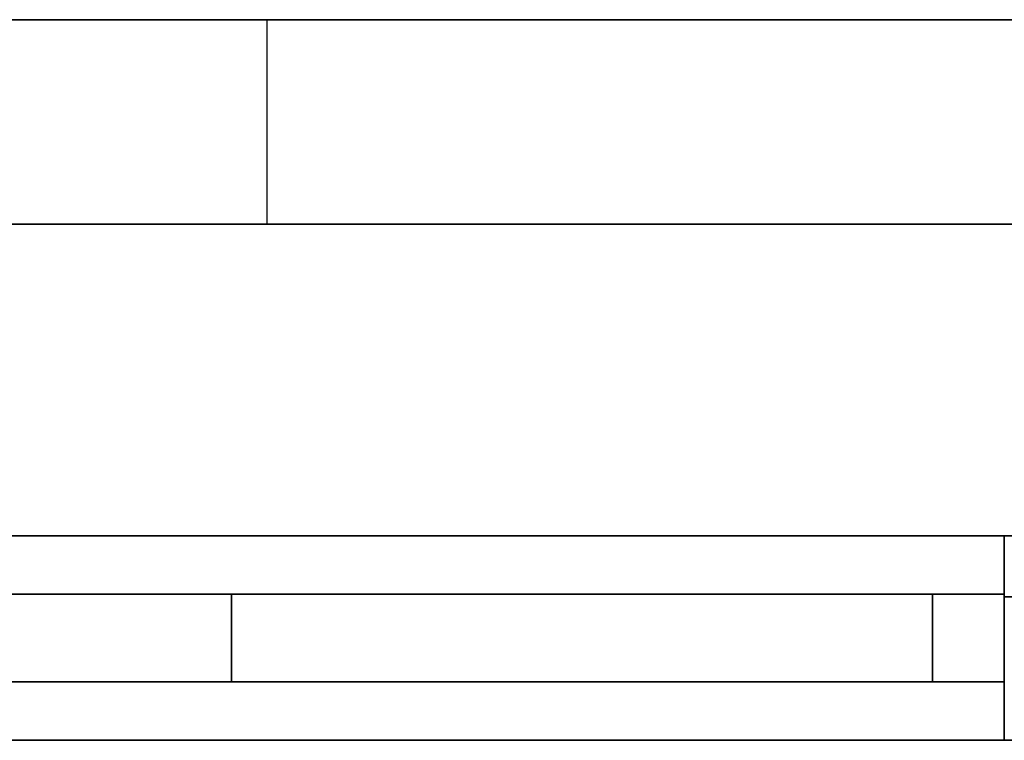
# Model space of a CAD drawing. Header units: millimetres. Extents: x -35 to 33166, y -35 to 31591.
# Tile 14 of 36: x 15460 to 17172, y -35 to 1219. Entities that reach past the tile are written whole.
import ezdxf

# ---------------------------------------------------------------- set-up
doc = ezdxf.new("R2010")
doc.units = ezdxf.units.MM
doc.header["$LTSCALE"] = 25.4
doc.layers.get('0').update_dxf_attribs({"true_color": 0xffffff})
for name, color, linetype, true_color in [('end caps & lintels', 7, 'Continuous', 0xffa500), ('Walls - L1', 7, 'Continuous', 0xb4b464), ('Walls - L2', 7, 'Continuous', 0x64ff64)]:
    doc.layers.add(name, color=color, linetype=linetype, true_color=true_color)

# ---------------------------------------------------------------- blocks, each defined once
blk = doc.blocks.new('Difference#176')
for p, q in [((17172.41, 321.02, 723.73), (17172.156, 321.02, 723.73)), ((17172.156, 321.02, 723.73), (17172.156, -34.58, 723.73)), ((17172.156, -34.58, 3001.27), (17172.156, 321.02, 3001.27)), ((17172.156, 321.02, 3001.27), (17172.41, 321.02, 3001.27)), ((17172.156, 67, 3351.27), (17172.156, 321.02, 3351.27)), ((17172.156, 321.02, 3351.27), (17172.2, 321.02, 3351.27)), ((17172.156, 321.02, 3198.73), (17172.156, 67, 3198.73)), ((17172.2, 321.02, 3198.73), (17172.156, 321.02, 3198.73)), ((17172.156, 321.02, 723.73), (17172.156, 321.02, -100)), ((17172.156, 321.02, -100), (17172.156, -34.58, -100)), ((17172.156, 321.02, -100), (17172.41, 321.02, -100)), ((17172.156, -34.58, 3557.6), (17172.156, 321.02, 3557.6)), ((17172.156, 321.02, 3557.6), (17172.156, 321.02, 3351.27)), ((17172.156, 321.02, 3198.73), (17172.156, 321.02, 3001.27)), ((17172.156, 321.02, 3557.6), (17172.41, 321.02, 3557.6)), ((17172.2, 321.02, 3351.27), (17172.41, 321.02, 3351.27)), ((17172.41, 321.02, 3198.73), (17172.2, 321.02, 3198.73)), ((17528.01, 321.274, 723.73), (17172.41, 321.274, 723.73)), ((17172.41, 321.274, 723.73), (17172.41, 321.02, 723.73)), ((17172.41, 321.02, 3001.27), (17172.41, 321.274, 3001.27)), ((17172.41, 321.274, 3001.27), (17528.01, 321.274, 3001.27)), ((17172.41, 321.02, 3351.27), (17172.41, 321.274, 3351.27)), ((17172.41, 321.274, 3351.27), (17426.4, 321.274, 3351.27)), ((17426.4, 321.274, 3198.73), (17172.41, 321.274, 3198.73)), ((17172.41, 321.274, 3198.73), (17172.41, 321.02, 3198.73)), ((17172.41, 321.02, -100), (17172.41, 321.274, -100)), ((17172.41, 321.274, -100), (17528.01, 321.274, -100)), ((17172.41, 321.274, 723.73), (17172.41, 321.274, -100)), ((17172.41, 321.274, 3198.73), (17172.41, 321.274, 3001.27)), ((17172.41, 321.274, 3557.6), (17172.41, 321.274, 3351.27)), ((17172.41, 321.02, 3557.6), (17172.41, 321.274, 3557.6)), ((17172.41, 321.274, 3557.6), (17528.01, 321.274, 3557.6)), ((17172.41, 321.02, -100), (17172.41, 321.02, 723.73)), ((17172.41, 321.02, 3001.27), (17172.41, 321.02, 3198.73)), ((17172.41, 321.02, 3351.27), (17172.41, 321.02, 3557.6)), ((17426.4, 321.274, 3351.27), (17426.4, 214.7, 3351.27)), ((17426.4, 214.7, 3198.73), (17426.4, 321.274, 3198.73)), ((17426.4, 321.274, 3351.27), (17426.4, 321.274, 3198.73)), ((17528.01, -34.58, 723.73), (17528.01, 321.274, 723.73)), ((17528.01, 321.274, 3001.27), (17528.01, -34.58, 3001.27)), ((17528.01, 321.274, -100), (17528.01, -34.58, -100)), ((17528.01, 321.274, 723.73), (17528.01, 321.274, -100)), ((17528.01, 321.274, 3557.6), (17528.01, 321.274, 3001.27)), ((17528.01, 321.274, 3557.6), (17528.01, -34.58, 3557.6)), ((17172.2, 67, 3351.27), (17172.2, 214.7, 3351.27)), ((17172.2, 214.7, 3351.27), (17172.2, 214.7, 3198.73)), ((17172.2, 214.7, 3198.73), (17172.2, 67, 3198.73)), ((17426.4, 214.7, 3351.27), (17172.2, 214.7, 3351.27)), ((17172.2, 214.7, 3198.73), (17426.4, 214.7, 3198.73)), ((17426.4, 214.7, 3351.27), (17426.4, 214.7, 3198.73)), ((17172.2, 67, 3198.73), (17172.156, 67, 3198.73)), ((17172.156, 67, 3198.73), (17172.156, 67, 3351.27)), ((17172.156, 67, 3351.27), (17172.2, 67, 3351.27)), ((17172.2, 67, 3351.27), (17172.2, 67, 3198.73)), ((17172.156, -34.58, 723.73), (17528.01, -34.58, 723.73)), ((17528.01, -34.58, 3001.27), (17172.156, -34.58, 3001.27)), ((17172.156, -34.58, -100), (17172.156, -34.58, 723.73)), ((17172.156, -34.58, -100), (17528.01, -34.58, -100)), ((17172.156, -34.58, 3001.27), (17172.156, -34.58, 3557.6)), ((17528.01, -34.58, 3557.6), (17172.156, -34.58, 3557.6)), ((17528.01, -34.58, -100), (17528.01, -34.58, 723.73)), ((17528.01, -34.58, 3001.27), (17528.01, -34.58, 3557.6))]:
    blk.add_line(p, q)
blk = doc.blocks.new('Difference#10')
for p, q in [((14608.764, -34.58, 3001.27), (14608.764, 321.02, 3001.27)), ((14608.764, 321.02, 3001.27), (17172.156, 321.02, 3001.27)), ((17172.156, 321.02, 723.73), (14608.764, 321.02, 723.73)), ((14608.764, 321.02, 723.73), (14608.764, -34.58, 723.73)), ((14608.7746, 214.7, 3351.27), (14608.764, 321.02, 3351.27)), ((14608.764, 321.02, 3351.27), (17172.156, 321.02, 3351.27)), ((17172.156, 321.02, 3198.73), (14608.764, 321.02, 3198.73)), ((14608.764, 321.02, 3198.73), (14608.7746, 214.7, 3198.73)), ((14608.764, 321.02, 723.73), (14608.764, 321.02, -100)), ((14608.764, 321.02, -100), (14608.764, -34.58, -100)), ((14608.764, 321.02, -100), (17172.156, 321.02, -100)), ((14608.764, 321.02, 3001.27), (14608.764, 321.02, 3198.73)), ((14608.764, 321.02, 3557.6), (17172.156, 321.02, 3557.6)), ((14608.764, 321.02, 3351.27), (14608.764, 321.02, 3557.6)), ((14608.764, 321.02, 3557.6), (14608.764, -34.58, 3557.6)), ((14608.764, 321.02, 3198.73), (14608.764, -34.58, 3001.27)), ((14608.764, 321.02, 3557.6), (14608.7746, 214.7, 3351.27)), ((17172.156, 321.02, 3001.27), (17172.156, -34.58, 3001.27)), ((17172.156, -34.58, 723.73), (17172.156, 321.02, 723.73)), ((17172.156, 321.02, 3351.27), (17172.156, 67, 3351.27)), ((17172.156, 67, 3198.73), (17172.156, 321.02, 3198.73)), ((17172.156, 321.02, -100), (17172.156, -34.58, -100)), ((17172.156, 321.02, 723.73), (17172.156, 321.02, -100)), ((17172.156, 321.02, 3198.73), (17172.156, 321.02, 3001.27)), ((17172.156, 321.02, 3557.6), (17172.156, 321.02, 3351.27)), ((17172.156, 321.02, 3557.6), (17172.156, -34.58, 3557.6)), ((14608.7746, 214.7, 3198.73), (14608.764, -34.58, 3001.27)), ((14608.764, -34.58, 3557.6), (14608.7746, 214.7, 3351.27)), ((14608.7746, 67, 3198.73), (14608.7746, 214.7, 3198.73)), ((14608.7746, 214.7, 3198.73), (14608.7746, 214.7, 3351.27)), ((14608.7746, 214.7, 3351.27), (14608.7746, 67, 3351.27)), ((14608.7746, 67, 3351.27), (14608.7746, 67, 3198.73)), ((14608.7746, 67, 3351.27), (17172.156, 67, 3351.27)), ((17172.156, 67, 3198.73), (14608.7746, 67, 3198.73)), ((17172.156, 67, 3351.27), (17172.156, 67, 3198.73)), ((17172.156, -34.58, 3001.27), (14608.764, -34.58, 3001.27)), ((14608.764, -34.58, 723.73), (17172.156, -34.58, 723.73)), ((14608.764, -34.58, -100), (14608.764, -34.58, 723.73)), ((14608.764, -34.58, -100), (17172.156, -34.58, -100)), ((14608.764, -34.58, 3001.27), (14608.764, -34.58, 3557.6)), ((17172.156, -34.58, 3557.6), (14608.764, -34.58, 3557.6)), ((17172.156, -34.58, -100), (17172.156, -34.58, 723.73)), ((17172.156, -34.58, 3001.27), (17172.156, -34.58, 3557.6))]:
    blk.add_line(p, q)
blk = doc.blocks.new('Group3573')
at = {"layer": 'Walls - L1'}
for name in ['Difference#10', 'Difference#176']:
    blk.add_blockref(name, (0, 0), dxfattribs=at)
blk = doc.blocks.new('Difference#34')
for p, q in [((14608.774, -34.58, 6076.27), (14608.774, 321.02, 6076.27)), ((14608.774, 321.02, 6076.27), (17172.156, 321.02, 6076.27)), ((17172.156, 321.02, 4248.73), (14608.774, 321.02, 4248.73)), ((14608.774, 321.02, 4248.73), (14608.774, -34.58, 4248.73)), ((14608.774, 321.02, 4248.73), (14608.774, 321.02, 3557.6)), ((14608.774, 321.02, 3557.6), (14608.774, -34.58, 3557.6)), ((14608.774, -34.58, 6425), (14608.774, 321.02, 6425)), ((14608.774, 321.02, 6425), (14608.774, 321.02, 6076.27)), ((14608.774, 321.02, 3557.6), (17172.156, 321.02, 3557.6)), ((14608.774, 321.02, 6425), (17172.156, 321.02, 6425)), ((17172.156, 321.02, 6076.27), (17172.156, -34.58, 6076.27)), ((17172.156, -34.58, 4248.73), (17172.156, 321.02, 4248.73)), ((17172.156, 321.02, 3557.6), (17172.156, -34.58, 3557.6)), ((17172.156, 321.02, 4248.73), (17172.156, 321.02, 3557.6)), ((17172.156, 321.02, 6425), (17172.156, 321.02, 6076.27)), ((17172.156, 321.02, 6425), (17172.156, -34.58, 6425)), ((17172.156, -34.58, 6076.27), (14608.774, -34.58, 6076.27)), ((14608.774, -34.58, 4248.73), (17172.156, -34.58, 4248.73)), ((14608.774, -34.58, 3557.6), (14608.774, -34.58, 4248.73)), ((14608.774, -34.58, 3557.6), (17172.156, -34.58, 3557.6)), ((14608.774, -34.58, 6076.27), (14608.774, -34.58, 6425)), ((17172.156, -34.58, 6425), (14608.774, -34.58, 6425)), ((17172.156, -34.58, 3557.6), (17172.156, -34.58, 4248.73)), ((17172.156, -34.58, 6076.27), (17172.156, -34.58, 6425))]:
    blk.add_line(p, q)
blk = doc.blocks.new('Difference#33')
for p, q in [((17172.41, 321.02, 4248.73), (17172.156, 321.02, 4248.73)), ((17172.156, 321.02, 4248.73), (17172.156, -34.58, 4248.73)), ((17172.156, -34.58, 6076.27), (17172.156, 321.02, 6076.27)), ((17172.156, 321.02, 6076.27), (17172.41, 321.02, 6076.27)), ((17172.156, 321.02, 4248.73), (17172.156, 321.02, 3557.6)), ((17172.156, 321.02, 3557.6), (17172.156, -34.58, 3557.6)), ((17172.156, 321.02, 3557.6), (17172.41, 321.02, 3557.6)), ((17172.156, -34.58, 6425), (17172.156, 321.02, 6425)), ((17172.156, 321.02, 6425), (17172.156, 321.02, 6076.27)), ((17172.156, 321.02, 6425), (17172.41, 321.02, 6425)), ((17528.01, 321.274, 4248.73), (17172.41, 321.274, 4248.73)), ((17172.41, 321.274, 4248.73), (17172.41, 321.02, 4248.73)), ((17172.41, 321.02, 6076.27), (17172.41, 321.274, 6076.27)), ((17172.41, 321.274, 6076.27), (17528.01, 321.274, 6076.27)), ((17172.41, 321.02, 3557.6), (17172.41, 321.274, 3557.6)), ((17172.41, 321.274, 3557.6), (17528.01, 321.274, 3557.6)), ((17172.41, 321.274, 4248.73), (17172.41, 321.274, 3557.6)), ((17172.41, 321.274, 6425), (17172.41, 321.274, 6076.27)), ((17172.41, 321.02, 6425), (17172.41, 321.274, 6425)), ((17172.41, 321.274, 6425), (17528.01, 321.274, 6425)), ((17172.41, 321.02, 3557.6), (17172.41, 321.02, 4248.73)), ((17172.41, 321.02, 6076.27), (17172.41, 321.02, 6425)), ((17528.01, -34.58, 4248.73), (17528.01, 321.274, 4248.73)), ((17528.01, 321.274, 6076.27), (17528.01, -34.58, 6076.27)), ((17528.01, 321.274, 3557.6), (17528.01, -34.58, 3557.6)), ((17528.01, 321.274, 4248.73), (17528.01, 321.274, 3557.6)), ((17528.01, 321.274, 6425), (17528.01, 321.274, 6076.27)), ((17528.01, 321.274, 6425), (17528.01, -34.58, 6425)), ((17172.156, -34.58, 4248.73), (17528.01, -34.58, 4248.73)), ((17528.01, -34.58, 6076.27), (17172.156, -34.58, 6076.27)), ((17172.156, -34.58, 3557.6), (17172.156, -34.58, 4248.73)), ((17172.156, -34.58, 3557.6), (17528.01, -34.58, 3557.6)), ((17172.156, -34.58, 6076.27), (17172.156, -34.58, 6425)), ((17528.01, -34.58, 6425), (17172.156, -34.58, 6425)), ((17528.01, -34.58, 3557.6), (17528.01, -34.58, 4248.73)), ((17528.01, -34.58, 6076.27), (17528.01, -34.58, 6425))]:
    blk.add_line(p, q)
blk = doc.blocks.new('Group3725')
for p, q in [((13800.5, 1218.6, 6615.8), (15890, 1218.6, 8705.3)), ((17978, 1218.6, 6425), (13800.5, 1218.6, 6425)), ((15890, 1218.6, 8705.3), (17978, 1218.6, 6617.3)), ((15890, 863, 8705.3), (15890, 1218.6, 8705.3)), ((13800.5, 863, 6425), (17978, 863, 6425)), ((15890, 863, 8705.3), (13800.5, 863, 6615.8)), ((17978, 863, 6617.3), (15890, 863, 8705.3))]:
    blk.add_line(p, q)
blk = doc.blocks.new('Group3664')
at = {"layer": 'Walls - L2'}
for name in ['Group3725', 'Difference#34', 'Difference#33']:
    blk.add_blockref(name, (0, 0), dxfattribs=at)
blk = doc.blocks.new('Group4879')
for p, q in [((14608.774, 219.42, 4250), (15827.974, 219.42, 4250)), ((15827.974, 219.42, 4187), (14608.774, 219.42, 4187)), ((14608.774, 219.42, 4187), (14608.774, 219.42, 4250)), ((14608.774, 219.42, 4250), (14608.774, 67.02, 4250)), ((14608.774, 67.02, 4187), (14608.774, 219.42, 4187)), ((15827.974, 219.42, 4250), (15827.974, 219.42, 4187)), ((15827.974, 67.02, 4250), (15827.974, 219.42, 4250)), ((15827.974, 67.02, 4187), (15827.974, 219.42, 4187)), ((14608.774, 67.02, 4250), (15827.974, 67.02, 4250)), ((14608.774, 67.02, 4187), (14608.774, 67.02, 4250)), ((15827.974, 67.02, 4187), (14608.774, 67.02, 4187)), ((15827.974, 67.02, 4250), (15827.974, 67.02, 4187))]:
    blk.add_line(p, q)
blk = doc.blocks.new('Group4880')
for p, q in [((15827.974, 219.42, 4250), (17047.174, 219.42, 4250)), ((17047.174, 219.42, 4187), (15827.974, 219.42, 4187)), ((15827.974, 219.42, 4187), (15827.974, 219.42, 4250)), ((15827.974, 219.42, 4250), (15827.974, 67.02, 4250)), ((15827.974, 67.02, 4187), (15827.974, 219.42, 4187)), ((17047.174, 219.42, 4250), (17047.174, 219.42, 4187)), ((17047.174, 67.02, 4250), (17047.174, 219.42, 4250)), ((17047.174, 67.02, 4187), (17047.174, 219.42, 4187)), ((15827.974, 67.02, 4250), (17047.174, 67.02, 4250)), ((15827.974, 67.02, 4187), (15827.974, 67.02, 4250)), ((17047.174, 67.02, 4187), (15827.974, 67.02, 4187)), ((17047.174, 67.02, 4250), (17047.174, 67.02, 4187))]:
    blk.add_line(p, q)
blk = doc.blocks.new('Group4881')
for p, q in [((17047.174, 219.42, 4250), (17172.156, 219.42, 4250)), ((17172.156, 219.42, 4187), (17047.174, 219.42, 4187)), ((17047.174, 219.42, 4187), (17047.174, 219.42, 4250)), ((17047.174, 219.42, 4250), (17047.174, 67.02, 4250)), ((17047.174, 67.02, 4187), (17047.174, 219.42, 4187)), ((17172.156, 219.42, 4250), (17172.156, 219.42, 4187)), ((17172.156, 67.02, 4250), (17172.156, 219.42, 4250)), ((17172.156, 67.02, 4187), (17172.156, 219.42, 4187)), ((17047.174, 67.02, 4250), (17172.156, 67.02, 4250)), ((17047.174, 67.02, 4187), (17047.174, 67.02, 4250)), ((17172.156, 67.02, 4187), (17047.174, 67.02, 4187)), ((17172.156, 67.02, 4250), (17172.156, 67.02, 4187))]:
    blk.add_line(p, q)
blk = doc.blocks.new('Group4882')
for p, q in [((15827.974, 219.42, 6075), (14608.774, 219.42, 6075)), ((14608.774, 219.42, 6075), (14608.774, 219.42, 6138)), ((14608.774, 219.42, 6138), (15827.974, 219.42, 6138)), ((14608.774, 67.02, 6075), (14608.774, 219.42, 6075)), ((14608.774, 67.02, 6138), (14608.774, 219.42, 6138)), ((15827.974, 219.42, 6138), (15827.974, 219.42, 6075)), ((15827.974, 219.42, 6075), (15827.974, 67.02, 6075)), ((15827.974, 67.02, 6138), (15827.974, 219.42, 6138)), ((15827.974, 67.02, 6075), (14608.774, 67.02, 6075)), ((14608.774, 67.02, 6138), (15827.974, 67.02, 6138)), ((14608.774, 67.02, 6075), (14608.774, 67.02, 6138)), ((15827.974, 67.02, 6138), (15827.974, 67.02, 6075))]:
    blk.add_line(p, q)
blk = doc.blocks.new('Group4883')
for p, q in [((17047.174, 219.42, 6075), (15827.974, 219.42, 6075)), ((15827.974, 219.42, 6075), (15827.974, 219.42, 6138)), ((15827.974, 219.42, 6138), (17047.174, 219.42, 6138)), ((15827.974, 67.02, 6075), (15827.974, 219.42, 6075)), ((15827.974, 67.02, 6138), (15827.974, 219.42, 6138)), ((17047.174, 219.42, 6138), (17047.174, 219.42, 6075)), ((17047.174, 219.42, 6075), (17047.174, 67.02, 6075)), ((17047.174, 67.02, 6138), (17047.174, 219.42, 6138)), ((17047.174, 67.02, 6075), (15827.974, 67.02, 6075)), ((15827.974, 67.02, 6138), (17047.174, 67.02, 6138)), ((15827.974, 67.02, 6075), (15827.974, 67.02, 6138)), ((17047.174, 67.02, 6138), (17047.174, 67.02, 6075))]:
    blk.add_line(p, q)
blk = doc.blocks.new('Group4884')
for p, q in [((17172.156, 219.42, 6075), (17047.174, 219.42, 6075)), ((17047.174, 219.42, 6075), (17047.174, 219.42, 6138)), ((17047.174, 219.42, 6138), (17172.156, 219.42, 6138)), ((17047.174, 67.02, 6075), (17047.174, 219.42, 6075)), ((17047.174, 67.02, 6138), (17047.174, 219.42, 6138)), ((17172.156, 219.42, 6138), (17172.156, 219.42, 6075)), ((17172.156, 219.42, 6075), (17172.156, 67.02, 6075)), ((17172.156, 67.02, 6138), (17172.156, 219.42, 6138)), ((17172.156, 67.02, 6075), (17047.174, 67.02, 6075)), ((17047.174, 67.02, 6138), (17172.156, 67.02, 6138)), ((17047.174, 67.02, 6075), (17047.174, 67.02, 6138)), ((17172.156, 67.02, 6138), (17172.156, 67.02, 6075))]:
    blk.add_line(p, q)
blk = doc.blocks.new('Group5076')
for p, q in [((14608.764, 219.42, 725), (15827.964, 219.42, 725)), ((15827.964, 219.42, 662), (14608.764, 219.42, 662)), ((14608.764, 219.42, 662), (14608.764, 219.42, 725)), ((14608.764, 219.42, 725), (14608.764, 67.02, 725)), ((14608.764, 67.02, 662), (14608.764, 219.42, 662)), ((15827.964, 219.42, 725), (15827.964, 219.42, 662)), ((15827.964, 67.02, 725), (15827.964, 219.42, 725)), ((15827.964, 67.02, 662), (15827.964, 219.42, 662)), ((14608.764, 67.02, 725), (15827.964, 67.02, 725)), ((14608.764, 67.02, 662), (14608.764, 67.02, 725)), ((15827.964, 67.02, 662), (14608.764, 67.02, 662)), ((15827.964, 67.02, 725), (15827.964, 67.02, 662))]:
    blk.add_line(p, q)
blk = doc.blocks.new('Group5077')
for p, q in [((15827.964, 219.42, 725), (17047.164, 219.42, 725)), ((17047.164, 219.42, 662), (15827.964, 219.42, 662)), ((15827.964, 219.42, 662), (15827.964, 219.42, 725)), ((15827.964, 219.42, 725), (15827.964, 67.02, 725)), ((15827.964, 67.02, 662), (15827.964, 219.42, 662)), ((17047.164, 219.42, 725), (17047.164, 219.42, 662)), ((17047.164, 67.02, 725), (17047.164, 219.42, 725)), ((17047.164, 67.02, 662), (17047.164, 219.42, 662)), ((15827.964, 67.02, 725), (17047.164, 67.02, 725)), ((15827.964, 67.02, 662), (15827.964, 67.02, 725)), ((17047.164, 67.02, 662), (15827.964, 67.02, 662)), ((17047.164, 67.02, 725), (17047.164, 67.02, 662))]:
    blk.add_line(p, q)
blk = doc.blocks.new('Group5078')
for p, q in [((17047.164, 219.42, 725), (17172.156, 219.42, 725)), ((17172.156, 219.42, 662), (17047.164, 219.42, 662)), ((17047.164, 219.42, 662), (17047.164, 219.42, 725)), ((17047.164, 219.42, 725), (17047.164, 67.02, 725)), ((17047.164, 67.02, 662), (17047.164, 219.42, 662)), ((17172.156, 219.42, 725), (17172.156, 219.42, 662)), ((17172.156, 67.02, 725), (17172.156, 219.42, 725)), ((17172.156, 67.02, 662), (17172.156, 219.42, 662)), ((17047.164, 67.02, 725), (17172.156, 67.02, 725)), ((17047.164, 67.02, 662), (17047.164, 67.02, 725)), ((17172.156, 67.02, 662), (17047.164, 67.02, 662)), ((17172.156, 67.02, 725), (17172.156, 67.02, 662))]:
    blk.add_line(p, q)
blk = doc.blocks.new('Group5079')
for p, q in [((15827.964, 219.42, 3000), (14608.764, 219.42, 3000)), ((14608.764, 219.42, 3000), (14608.764, 219.42, 3063)), ((14608.764, 219.42, 3063), (15827.964, 219.42, 3063)), ((14608.764, 67.02, 3000), (14608.764, 219.42, 3000)), ((14608.764, 67.02, 3063), (14608.764, 219.42, 3063)), ((15827.964, 219.42, 3063), (15827.964, 219.42, 3000)), ((15827.964, 219.42, 3000), (15827.964, 67.02, 3000)), ((15827.964, 67.02, 3063), (15827.964, 219.42, 3063)), ((15827.964, 67.02, 3000), (14608.764, 67.02, 3000)), ((14608.764, 67.02, 3063), (15827.964, 67.02, 3063)), ((14608.764, 67.02, 3000), (14608.764, 67.02, 3063)), ((15827.964, 67.02, 3063), (15827.964, 67.02, 3000))]:
    blk.add_line(p, q)
blk = doc.blocks.new('Group5080')
for p, q in [((17047.164, 219.42, 3000), (15827.964, 219.42, 3000)), ((15827.964, 219.42, 3000), (15827.964, 219.42, 3063)), ((15827.964, 219.42, 3063), (17047.164, 219.42, 3063)), ((15827.964, 67.02, 3000), (15827.964, 219.42, 3000)), ((15827.964, 67.02, 3063), (15827.964, 219.42, 3063)), ((17047.164, 219.42, 3063), (17047.164, 219.42, 3000)), ((17047.164, 219.42, 3000), (17047.164, 67.02, 3000)), ((17047.164, 67.02, 3063), (17047.164, 219.42, 3063)), ((17047.164, 67.02, 3000), (15827.964, 67.02, 3000)), ((15827.964, 67.02, 3063), (17047.164, 67.02, 3063)), ((15827.964, 67.02, 3000), (15827.964, 67.02, 3063)), ((17047.164, 67.02, 3063), (17047.164, 67.02, 3000))]:
    blk.add_line(p, q)
blk = doc.blocks.new('Group5081')
for p, q in [((17172.156, 219.42, 3000), (17047.164, 219.42, 3000)), ((17047.164, 219.42, 3000), (17047.164, 219.42, 3063)), ((17047.164, 219.42, 3063), (17172.156, 219.42, 3063)), ((17047.164, 67.02, 3000), (17047.164, 219.42, 3000)), ((17047.164, 67.02, 3063), (17047.164, 219.42, 3063)), ((17172.156, 219.42, 3063), (17172.156, 219.42, 3000)), ((17172.156, 219.42, 3000), (17172.156, 67.02, 3000)), ((17172.156, 67.02, 3063), (17172.156, 219.42, 3063)), ((17172.156, 67.02, 3000), (17047.164, 67.02, 3000)), ((17047.164, 67.02, 3063), (17172.156, 67.02, 3063)), ((17047.164, 67.02, 3000), (17047.164, 67.02, 3063)), ((17172.156, 67.02, 3063), (17172.156, 67.02, 3000))]:
    blk.add_line(p, q)

msp = doc.modelspace()

# ---------------------------------------------------------------- block references
for name in ['Group3573', 'Group3664']:
    msp.add_blockref(name, (0, 0))
at = {"layer": 'end caps & lintels', "color": 131, "true_color": 0x99ffff}
for name in ['Group4879', 'Group4882', 'Group5076', 'Group5079', 'Group4880', 'Group4883', 'Group5077', 'Group5080', 'Group4881', 'Group4884', 'Group5078', 'Group5081']:
    msp.add_blockref(name, (0, 0), dxfattribs=at)

doc.saveas('drawing.dxf')
